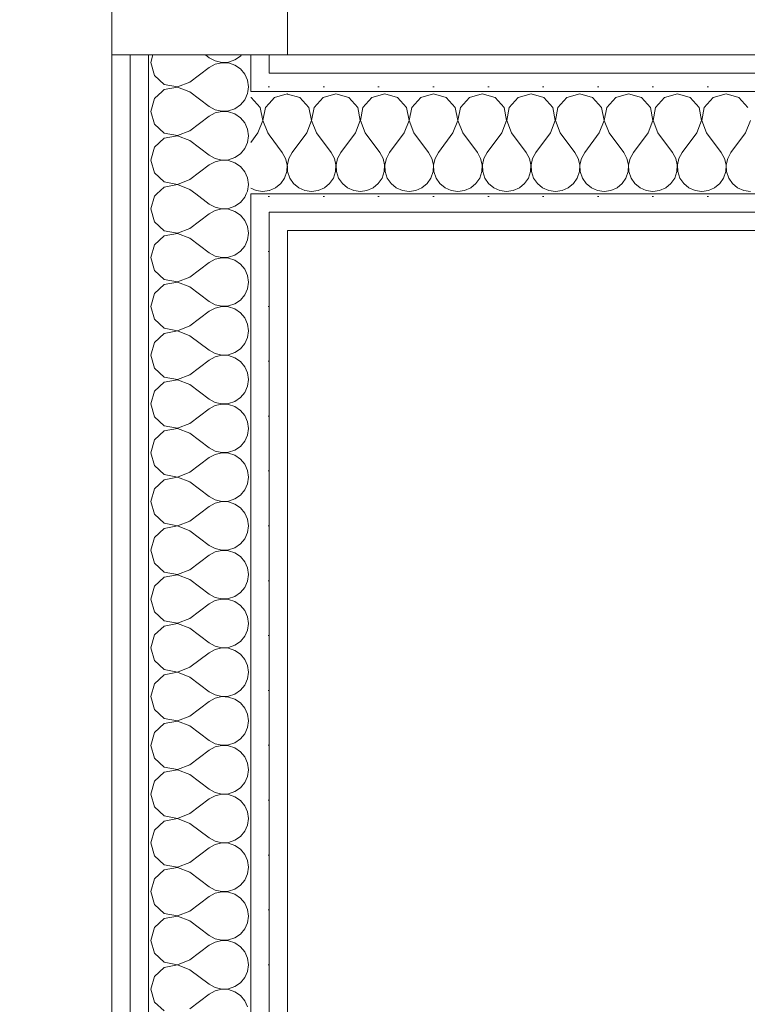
# Model space of a CAD drawing. Header units: millimetres. Extents: x -140780 to 266886, y -104422 to 233759.
# Tile 104 of 104: x 221267 to 221764, y 117273 to 117946. Entities that reach past the tile are written whole.
import ezdxf

# ---------------------------------------------------------------- set-up
doc = ezdxf.new("R2010")
doc.units = ezdxf.units.MM
doc.header["$MEASUREMENT"] = 0
doc.layers.add('ROZBUDOWA_NOWE_DZIAŁOWE', color=7, linetype='Continuous')
for name, color, linetype, lineweight, true_color in [('ROZBUDOWA_NOWE_DZIAŁOWE_Nr_pióra__24', 7, 'Continuous', 15, 0x029e21), ('ROZBUDOWA_NOWE_DZIAŁOWE_Nr_pióra__4', 7, 'Continuous', 13, 0x029e21), ('ROZBUDOWA_NOWE_DZIAŁOWE_Nr_pióra__67', 7, 'Continuous', 13, 0x6a6a6a)]:
    doc.layers.add(name, color=color, linetype=linetype, lineweight=lineweight, true_color=true_color)
doc.layers.add('ROZBUDOWA_NOWE_DZIAŁOWE_Nr_pióra__47', color=7, linetype='Continuous', lineweight=15)
doc.layers.add('STREFA_NOWE_POM_Nr_pióra__121', color=255, linetype='Continuous', lineweight=0)
pattern_1 = [(0, (0, 0), (0, 37.5), [0, -37.5])]

# ---------------------------------------------------------------- blocks, each defined once
blk = doc.blocks.new('*X445')
at = {"layer": 'ROZBUDOWA_NOWE_DZIAŁOWE_Nr_pióra__4', "linetype": 'Continuous'}
for p, q in [((221450, 117895.22), (221441.24, 117892.73)), ((221450.11, 117895.19), (221450, 117895.22)), ((221441.24, 117892.73), (221437.61, 117888.77)), ((221437.61, 117867.29), (221446.67, 117855.22)), ((221448.89, 117851.2), (221446.67, 117855.22)), ((221449.93, 117846.72), (221448.89, 117851.2)), ((221449.71, 117842.13), (221449.93, 117846.72)), ((221450.11, 117846.92), (221450.07, 117846.72)), ((221450.07, 117846.72), (221450.11, 117845.75)), ((221448.24, 117837.77), (221449.71, 117842.13)), ((221442.1, 117831.05), (221445.64, 117833.98)), ((221445.64, 117833.98), (221448.24, 117837.77)), ((221437.61, 117829.15), (221437.89, 117829.19)), ((221437.89, 117829.19), (221442.1, 117831.05))]:
    blk.add_line(p, q, dxfattribs=at)
blk = doc.blocks.new('*X446')
at = {"layer": 'ROZBUDOWA_NOWE_DZIAŁOWE_Nr_pióra__4', "linetype": 'Continuous'}
for p, q in [((221425.43, 117892.73), (221425.11, 117892.82)), ((221431.57, 117886.01), (221425.43, 117892.73)), ((221437.61, 117888.77), (221435.09, 117886.01)), ((221433.27, 117877.06), (221431.57, 117886.01)), ((221435.09, 117886.01), (221433.4, 117877.06)), ((221430, 117868.56), (221433.27, 117877.06)), ((221433.4, 117877.06), (221436.67, 117868.56)), ((221430, 117868.56), (221425.11, 117862.04)), ((221436.67, 117868.56), (221437.61, 117867.29)), ((221425.11, 117830.81), (221428.78, 117829.19)), ((221428.78, 117829.19), (221433.33, 117828.56)), ((221433.33, 117828.56), (221437.61, 117829.15))]:
    blk.add_line(p, q, dxfattribs=at)
blk = doc.blocks.new('*X448')
at = {"layer": 'ROZBUDOWA_NOWE_DZIAŁOWE_Nr_pióra__4', "linetype": 'Continuous'}
for p, q in [((221358.26, 117921.89), (221356.78, 117916.67)), ((221394.26, 117921.89), (221396.78, 117920)), ((221396.78, 117920), (221400.81, 117917.77)), ((221414.23, 117918.43), (221418.02, 117921.03)), ((221418.02, 117921.03), (221418.74, 117921.89)), ((221356.78, 117916.67), (221359.27, 117907.9)), ((221383.45, 117903.33), (221396.78, 117913.33)), ((221400.81, 117915.56), (221396.78, 117913.33)), ((221400.81, 117917.77), (221405.28, 117916.73)), ((221405.28, 117916.6), (221400.81, 117915.56)), ((221405.28, 117916.73), (221409.88, 117916.96)), ((221409.88, 117916.38), (221405.28, 117916.6)), ((221409.88, 117916.96), (221414.23, 117918.43)), ((221414.23, 117914.91), (221409.88, 117916.38)), ((221418.02, 117912.3), (221414.23, 117914.91)), ((221359.27, 117907.9), (221365.99, 117901.76)), ((221420.96, 117908.76), (221418.02, 117912.3)), ((221422.81, 117904.55), (221420.96, 117908.76)), ((221365.99, 117901.76), (221374.94, 117900.07)), ((221374.94, 117899.93), (221365.99, 117898.24)), ((221374.94, 117900.07), (221383.45, 117903.33)), ((221382.87, 117896.89), (221374.94, 117899.93)), ((221423.45, 117900), (221422.81, 117904.55)), ((221423.01, 117896.89), (221423.45, 117900)), ((221365.99, 117898.24), (221364.52, 117896.89))]:
    blk.add_line(p, q, dxfattribs=at)
blk = doc.blocks.new('*X449')
at = {"layer": 'ROZBUDOWA_NOWE_DZIAŁOWE_Nr_pióra__4', "linetype": 'Continuous'}
for p, q in [((221364.52, 117896.89), (221359.27, 117892.1)), ((221383.45, 117896.67), (221382.87, 117896.89)), ((221383.45, 117896.67), (221396.78, 117886.67)), ((221420.96, 117891.24), (221422.81, 117895.45)), ((221422.81, 117895.45), (221423.01, 117896.89)), ((221359.27, 117892.1), (221356.78, 117883.33)), ((221396.78, 117886.67), (221400.81, 117884.44)), ((221414.23, 117885.09), (221418.02, 117887.7)), ((221418.02, 117887.7), (221420.96, 117891.24)), ((221356.78, 117883.33), (221359.27, 117874.57)), ((221383.45, 117870), (221396.78, 117880)), ((221400.81, 117882.23), (221396.78, 117880)), ((221400.81, 117884.44), (221405.28, 117883.4)), ((221405.28, 117883.27), (221400.81, 117882.23)), ((221405.28, 117883.4), (221409.88, 117883.62)), ((221409.88, 117883.04), (221405.28, 117883.27)), ((221409.88, 117883.62), (221414.23, 117885.09)), ((221414.23, 117881.57), (221409.88, 117883.04)), ((221418.02, 117878.97), (221414.23, 117881.57)), ((221359.27, 117874.57), (221365.99, 117868.43)), ((221420.96, 117875.43), (221418.02, 117878.97)), ((221422.81, 117871.22), (221420.96, 117875.43)), ((221365.99, 117868.43), (221374.94, 117866.73)), ((221374.94, 117866.6), (221365.99, 117864.91)), ((221374.94, 117866.73), (221383.45, 117870)), ((221383.45, 117863.33), (221374.94, 117866.6)), ((221423.45, 117866.67), (221422.81, 117871.22)), ((221422.81, 117862.11), (221423.45, 117866.67)), ((221365.99, 117864.91), (221359.27, 117858.76)), ((221383.45, 117863.33), (221396.78, 117853.33)), ((221420.96, 117857.9), (221422.81, 117862.11)), ((221359.27, 117858.76), (221356.78, 117850)), ((221396.78, 117853.33), (221400.81, 117851.11)), ((221414.23, 117851.76), (221418.02, 117854.36)), ((221418.02, 117854.36), (221420.96, 117857.9)), ((221356.78, 117850), (221359.27, 117841.24)), ((221383.45, 117836.67), (221396.78, 117846.67)), ((221400.81, 117848.89), (221396.78, 117846.67)), ((221400.81, 117851.11), (221405.28, 117850.07)), ((221405.28, 117849.93), (221400.81, 117848.89)), ((221405.28, 117850.07), (221409.88, 117850.29)), ((221409.88, 117849.71), (221405.28, 117849.93)), ((221409.88, 117850.29), (221414.23, 117851.76)), ((221414.23, 117848.24), (221409.88, 117849.71)), ((221418.02, 117845.64), (221414.23, 117848.24)), ((221359.27, 117841.24), (221365.99, 117835.09)), ((221420.96, 117842.1), (221418.02, 117845.64)), ((221422.81, 117837.89), (221420.96, 117842.1)), ((221365.99, 117835.09), (221374.94, 117833.4)), ((221374.94, 117833.27), (221365.99, 117831.57)), ((221374.94, 117833.4), (221383.45, 117836.67)), ((221383.45, 117830), (221374.94, 117833.27)), ((221423.45, 117833.33), (221422.81, 117837.89)), ((221422.81, 117828.78), (221423.45, 117833.33)), ((221365.99, 117831.57), (221360.87, 117826.89)), ((221383.45, 117830), (221387.59, 117826.89)), ((221421.98, 117826.89), (221422.81, 117828.78))]:
    blk.add_line(p, q, dxfattribs=at)
blk = doc.blocks.new('*X450')
at = {"layer": 'ROZBUDOWA_NOWE_DZIAŁOWE_Nr_pióra__4', "linetype": 'Continuous'}
for p, q in [((221360.87, 117826.89), (221359.27, 117825.43)), ((221387.59, 117826.89), (221396.78, 117820)), ((221420.96, 117824.57), (221421.98, 117826.89)), ((221359.27, 117825.43), (221356.78, 117816.67)), ((221396.78, 117820), (221400.81, 117817.77)), ((221414.23, 117818.43), (221418.02, 117821.03)), ((221418.02, 117821.03), (221420.96, 117824.57)), ((221356.78, 117816.67), (221359.27, 117807.9)), ((221383.45, 117803.33), (221396.78, 117813.33)), ((221400.81, 117815.56), (221396.78, 117813.33)), ((221400.81, 117817.77), (221405.28, 117816.73)), ((221405.28, 117816.6), (221400.81, 117815.56)), ((221405.28, 117816.73), (221409.88, 117816.96)), ((221409.88, 117816.38), (221405.28, 117816.6)), ((221409.88, 117816.96), (221414.23, 117818.43)), ((221414.23, 117814.91), (221409.88, 117816.38)), ((221418.02, 117812.3), (221414.23, 117814.91)), ((221420.96, 117808.76), (221418.02, 117812.3)), ((221359.27, 117807.9), (221365.99, 117801.76)), ((221422.81, 117804.55), (221420.96, 117808.76)), ((221365.99, 117801.76), (221374.94, 117800.07)), ((221374.94, 117799.93), (221365.99, 117798.24)), ((221374.94, 117800.07), (221383.45, 117803.33)), ((221383.45, 117796.67), (221374.94, 117799.93)), ((221423.45, 117800), (221422.81, 117804.55)), ((221422.81, 117795.45), (221423.45, 117800)), ((221359.27, 117792.1), (221356.78, 117783.33)), ((221365.99, 117798.24), (221359.27, 117792.1)), ((221383.45, 117796.67), (221396.78, 117786.67)), ((221420.96, 117791.24), (221422.81, 117795.45)), ((221396.78, 117786.67), (221400.81, 117784.44)), ((221414.23, 117785.09), (221418.02, 117787.7)), ((221418.02, 117787.7), (221420.96, 117791.24)), ((221356.78, 117783.33), (221359.27, 117774.57)), ((221383.45, 117770), (221396.78, 117780)), ((221400.81, 117782.23), (221396.78, 117780)), ((221400.81, 117784.44), (221405.28, 117783.4)), ((221405.28, 117783.27), (221400.81, 117782.23)), ((221405.28, 117783.4), (221409.88, 117783.62)), ((221409.88, 117783.04), (221405.28, 117783.27)), ((221409.88, 117783.62), (221414.23, 117785.09)), ((221414.23, 117781.57), (221409.88, 117783.04)), ((221418.02, 117778.97), (221414.23, 117781.57)), ((221420.96, 117775.43), (221418.02, 117778.97)), ((221359.27, 117774.57), (221365.99, 117768.43)), ((221422.81, 117771.22), (221420.96, 117775.43)), ((221365.99, 117768.43), (221374.94, 117766.73)), ((221374.94, 117766.6), (221365.99, 117764.91)), ((221374.94, 117766.73), (221383.45, 117770)), ((221383.45, 117763.33), (221374.94, 117766.6)), ((221423.45, 117766.67), (221422.81, 117771.22)), ((221422.81, 117762.11), (221423.45, 117766.67)), ((221359.27, 117758.76), (221356.78, 117750)), ((221365.99, 117764.91), (221359.27, 117758.76)), ((221383.45, 117763.33), (221396.78, 117753.33)), ((221420.96, 117757.9), (221422.81, 117762.11)), ((221396.78, 117753.33), (221400.81, 117751.11)), ((221409.88, 117750.29), (221414.23, 117751.76)), ((221414.23, 117751.76), (221418.02, 117754.36)), ((221418.02, 117754.36), (221420.96, 117757.9)), ((221356.78, 117750), (221359.27, 117741.24)), ((221383.45, 117736.67), (221396.78, 117746.67)), ((221400.81, 117748.89), (221396.78, 117746.67)), ((221400.81, 117751.11), (221405.28, 117750.07)), ((221405.28, 117749.93), (221400.81, 117748.89)), ((221405.28, 117750.07), (221409.88, 117750.29)), ((221409.88, 117749.71), (221405.28, 117749.93)), ((221414.23, 117748.24), (221409.88, 117749.71)), ((221418.02, 117745.64), (221414.23, 117748.24)), ((221420.96, 117742.1), (221418.02, 117745.64)), ((221359.27, 117741.24), (221365.99, 117735.09)), ((221422.81, 117737.89), (221420.96, 117742.1)), ((221365.99, 117731.57), (221359.27, 117725.43)), ((221365.99, 117735.09), (221374.94, 117733.4)), ((221374.94, 117733.27), (221365.99, 117731.57)), ((221374.94, 117733.4), (221383.45, 117736.67)), ((221383.45, 117730), (221374.94, 117733.27)), ((221423.45, 117733.33), (221422.81, 117737.89)), ((221422.81, 117728.78), (221423.45, 117733.33)), ((221359.27, 117725.43), (221356.78, 117716.67)), ((221383.45, 117730), (221396.78, 117720)), ((221420.96, 117724.57), (221422.81, 117728.78)), ((221396.78, 117720), (221400.81, 117717.77)), ((221409.88, 117716.96), (221414.23, 117718.43)), ((221414.23, 117718.43), (221418.02, 117721.03)), ((221418.02, 117721.03), (221420.96, 117724.57)), ((221356.78, 117716.67), (221359.27, 117707.9)), ((221383.45, 117703.33), (221396.78, 117713.33)), ((221400.81, 117715.56), (221396.78, 117713.33)), ((221400.81, 117717.77), (221405.28, 117716.73)), ((221405.28, 117716.6), (221400.81, 117715.56)), ((221405.28, 117716.73), (221409.88, 117716.96)), ((221409.88, 117716.38), (221405.28, 117716.6)), ((221414.23, 117714.91), (221409.88, 117716.38)), ((221418.02, 117712.3), (221414.23, 117714.91)), ((221420.96, 117708.76), (221418.02, 117712.3)), ((221359.27, 117707.9), (221365.99, 117701.76)), ((221422.81, 117704.55), (221420.96, 117708.76)), ((221423.45, 117700), (221422.81, 117704.55)), ((221365.99, 117698.24), (221359.27, 117692.1)), ((221365.99, 117701.76), (221374.94, 117700.07)), ((221374.94, 117699.93), (221365.99, 117698.24)), ((221374.94, 117700.07), (221383.45, 117703.33)), ((221383.45, 117696.67), (221374.94, 117699.93)), ((221422.81, 117695.45), (221423.45, 117700)), ((221359.27, 117692.1), (221356.78, 117683.33)), ((221383.45, 117696.67), (221396.78, 117686.67)), ((221418.02, 117687.7), (221420.96, 117691.24)), ((221420.96, 117691.24), (221422.81, 117695.45)), ((221396.78, 117686.67), (221400.81, 117684.44)), ((221400.81, 117684.44), (221405.28, 117683.4)), ((221409.88, 117683.62), (221414.23, 117685.09)), ((221414.23, 117685.09), (221418.02, 117687.7)), ((221356.78, 117683.33), (221359.27, 117674.57)), ((221383.45, 117670), (221396.78, 117680)), ((221400.81, 117682.23), (221396.78, 117680)), ((221405.28, 117683.27), (221400.81, 117682.23)), ((221405.28, 117683.4), (221409.88, 117683.62)), ((221409.88, 117683.04), (221405.28, 117683.27)), ((221414.23, 117681.57), (221409.88, 117683.04)), ((221418.02, 117678.97), (221414.23, 117681.57)), ((221420.96, 117675.43), (221418.02, 117678.97)), ((221359.27, 117674.57), (221365.99, 117668.43)), ((221422.81, 117671.22), (221420.96, 117675.43)), ((221423.45, 117666.67), (221422.81, 117671.22)), ((221365.99, 117664.91), (221359.27, 117658.76)), ((221365.99, 117668.43), (221374.94, 117666.73)), ((221374.94, 117666.6), (221365.99, 117664.91)), ((221374.94, 117666.73), (221383.45, 117670)), ((221383.45, 117663.33), (221374.94, 117666.6)), ((221422.81, 117662.11), (221423.45, 117666.67)), ((221359.27, 117658.76), (221356.78, 117650)), ((221383.45, 117663.33), (221396.78, 117653.33)), ((221418.02, 117654.36), (221420.96, 117657.9)), ((221420.96, 117657.9), (221422.81, 117662.11)), ((221396.78, 117653.33), (221400.81, 117651.11)), ((221400.81, 117651.11), (221405.28, 117650.07)), ((221409.88, 117650.29), (221414.23, 117651.76)), ((221414.23, 117651.76), (221418.02, 117654.36)), ((221356.78, 117650), (221359.27, 117641.24)), ((221383.45, 117636.67), (221396.78, 117646.67)), ((221400.81, 117648.89), (221396.78, 117646.67)), ((221405.28, 117649.93), (221400.81, 117648.89)), ((221405.28, 117650.07), (221409.88, 117650.29)), ((221409.88, 117649.71), (221405.28, 117649.93)), ((221414.23, 117648.24), (221409.88, 117649.71)), ((221418.02, 117645.64), (221414.23, 117648.24)), ((221420.96, 117642.1), (221418.02, 117645.64)), ((221359.27, 117641.24), (221365.99, 117635.09)), ((221422.81, 117637.89), (221420.96, 117642.1)), ((221423.45, 117633.33), (221422.81, 117637.89)), ((221365.99, 117631.57), (221359.27, 117625.43)), ((221365.99, 117635.09), (221374.94, 117633.4)), ((221374.94, 117633.27), (221365.99, 117631.57)), ((221374.94, 117633.4), (221383.45, 117636.67)), ((221383.45, 117630), (221374.94, 117633.27)), ((221422.81, 117628.78), (221423.45, 117633.33)), ((221359.27, 117625.43), (221356.78, 117616.67)), ((221383.45, 117630), (221396.78, 117620)), ((221418.02, 117621.03), (221420.96, 117624.57)), ((221420.96, 117624.57), (221422.81, 117628.78)), ((221396.78, 117620), (221400.81, 117617.77)), ((221400.81, 117617.77), (221405.28, 117616.73)), ((221405.28, 117616.73), (221409.88, 117616.96)), ((221409.88, 117616.96), (221414.23, 117618.43)), ((221414.23, 117618.43), (221418.02, 117621.03)), ((221356.78, 117616.67), (221359.27, 117607.9)), ((221383.45, 117603.33), (221396.78, 117613.33)), ((221400.81, 117615.56), (221396.78, 117613.33)), ((221405.28, 117616.6), (221400.81, 117615.56)), ((221409.88, 117616.38), (221405.28, 117616.6)), ((221414.23, 117614.91), (221409.88, 117616.38)), ((221418.02, 117612.3), (221414.23, 117614.91)), ((221420.96, 117608.76), (221418.02, 117612.3)), ((221359.27, 117607.9), (221365.99, 117601.76)), ((221422.81, 117604.55), (221420.96, 117608.76)), ((221423.45, 117600), (221422.81, 117604.55)), ((221365.99, 117598.24), (221359.27, 117592.1)), ((221365.99, 117601.76), (221374.94, 117600.07)), ((221374.94, 117599.93), (221365.99, 117598.24)), ((221374.94, 117600.07), (221383.45, 117603.33)), ((221383.45, 117596.67), (221374.94, 117599.93)), ((221422.81, 117595.45), (221423.45, 117600)), ((221359.27, 117592.1), (221356.78, 117583.33)), ((221383.45, 117596.67), (221396.78, 117586.67)), ((221418.02, 117587.7), (221420.96, 117591.24)), ((221420.96, 117591.24), (221422.81, 117595.45)), ((221356.78, 117583.33), (221359.27, 117574.57)), ((221396.78, 117586.67), (221400.81, 117584.44)), ((221400.81, 117584.44), (221405.28, 117583.4)), ((221405.28, 117583.4), (221409.88, 117583.62)), ((221409.88, 117583.62), (221414.23, 117585.09)), ((221414.23, 117585.09), (221418.02, 117587.7)), ((221383.45, 117570), (221396.78, 117580)), ((221400.81, 117582.23), (221396.78, 117580)), ((221405.28, 117583.27), (221400.81, 117582.23)), ((221409.88, 117583.04), (221405.28, 117583.27)), ((221414.23, 117581.57), (221409.88, 117583.04)), ((221418.02, 117578.97), (221414.23, 117581.57)), ((221420.96, 117575.43), (221418.02, 117578.97)), ((221359.27, 117574.57), (221365.99, 117568.43)), ((221374.94, 117566.73), (221383.45, 117570)), ((221422.81, 117571.22), (221420.96, 117575.43)), ((221423.45, 117566.67), (221422.81, 117571.22)), ((221365.99, 117564.91), (221359.27, 117558.76)), ((221365.99, 117568.43), (221374.94, 117566.73)), ((221374.94, 117566.6), (221365.99, 117564.91)), ((221383.45, 117563.33), (221374.94, 117566.6)), ((221383.45, 117563.33), (221396.78, 117553.33)), ((221422.81, 117562.11), (221423.45, 117566.67)), ((221359.27, 117558.76), (221356.78, 117550)), ((221418.02, 117554.36), (221420.96, 117557.9)), ((221420.96, 117557.9), (221422.81, 117562.11)), ((221356.78, 117550), (221359.27, 117541.24)), ((221396.78, 117553.33), (221400.81, 117551.11)), ((221400.81, 117551.11), (221405.28, 117550.07)), ((221405.28, 117549.93), (221400.81, 117548.89)), ((221405.28, 117550.07), (221409.88, 117550.29)), ((221409.88, 117549.71), (221405.28, 117549.93)), ((221409.88, 117550.29), (221414.23, 117551.76)), ((221414.23, 117548.24), (221409.88, 117549.71)), ((221414.23, 117551.76), (221418.02, 117554.36)), ((221383.45, 117536.67), (221396.78, 117546.67)), ((221400.81, 117548.89), (221396.78, 117546.67)), ((221418.02, 117545.64), (221414.23, 117548.24)), ((221420.96, 117542.1), (221418.02, 117545.64)), ((221359.27, 117541.24), (221365.99, 117535.09)), ((221374.94, 117533.4), (221383.45, 117536.67)), ((221422.81, 117537.89), (221420.96, 117542.1)), ((221423.45, 117533.33), (221422.81, 117537.89)), ((221365.99, 117531.57), (221359.27, 117525.43)), ((221365.99, 117535.09), (221374.94, 117533.4)), ((221374.94, 117533.27), (221365.99, 117531.57)), ((221383.45, 117530), (221374.94, 117533.27)), ((221383.45, 117530), (221396.78, 117520)), ((221422.81, 117528.78), (221423.45, 117533.33)), ((221359.27, 117525.43), (221356.78, 117516.67)), ((221418.02, 117521.03), (221420.96, 117524.57)), ((221420.96, 117524.57), (221422.81, 117528.78)), ((221356.78, 117516.67), (221359.27, 117507.9)), ((221396.78, 117520), (221400.81, 117517.77)), ((221400.81, 117517.77), (221405.28, 117516.73)), ((221405.28, 117516.6), (221400.81, 117515.56)), ((221405.28, 117516.73), (221409.88, 117516.96)), ((221409.88, 117516.38), (221405.28, 117516.6)), ((221409.88, 117516.96), (221414.23, 117518.43)), ((221414.23, 117514.91), (221409.88, 117516.38)), ((221414.23, 117518.43), (221418.02, 117521.03)), ((221383.45, 117503.33), (221396.78, 117513.33)), ((221400.81, 117515.56), (221396.78, 117513.33)), ((221418.02, 117512.3), (221414.23, 117514.91)), ((221420.96, 117508.76), (221418.02, 117512.3)), ((221359.27, 117507.9), (221365.99, 117501.76)), ((221374.94, 117500.07), (221383.45, 117503.33)), ((221422.81, 117504.55), (221420.96, 117508.76)), ((221423.45, 117500), (221422.81, 117504.55)), ((221365.99, 117498.24), (221359.27, 117492.1)), ((221365.99, 117501.76), (221374.94, 117500.07)), ((221374.94, 117499.93), (221365.99, 117498.24)), ((221383.45, 117496.67), (221374.94, 117499.93)), ((221383.45, 117496.67), (221396.78, 117486.67)), ((221422.81, 117495.45), (221423.45, 117500)), ((221359.27, 117492.1), (221356.78, 117483.33)), ((221418.02, 117487.7), (221420.96, 117491.24)), ((221420.96, 117491.24), (221422.81, 117495.45)), ((221356.78, 117483.33), (221359.27, 117474.57)), ((221396.78, 117486.67), (221400.81, 117484.44)), ((221400.81, 117484.44), (221405.28, 117483.4)), ((221405.28, 117483.27), (221400.81, 117482.23)), ((221405.28, 117483.4), (221409.88, 117483.62)), ((221409.88, 117483.04), (221405.28, 117483.27)), ((221409.88, 117483.62), (221414.23, 117485.09)), ((221414.23, 117481.57), (221409.88, 117483.04)), ((221414.23, 117485.09), (221418.02, 117487.7)), ((221383.45, 117470), (221396.78, 117480)), ((221400.81, 117482.23), (221396.78, 117480)), ((221418.02, 117478.97), (221414.23, 117481.57)), ((221420.96, 117475.43), (221418.02, 117478.97)), ((221359.27, 117474.57), (221365.99, 117468.43)), ((221374.94, 117466.73), (221383.45, 117470)), ((221422.81, 117471.22), (221420.96, 117475.43)), ((221423.45, 117466.67), (221422.81, 117471.22)), ((221365.99, 117464.91), (221359.27, 117458.76)), ((221365.99, 117468.43), (221374.94, 117466.73)), ((221374.94, 117466.6), (221365.99, 117464.91)), ((221383.45, 117463.33), (221374.94, 117466.6)), ((221383.45, 117463.33), (221396.78, 117453.33)), ((221422.81, 117462.11), (221423.45, 117466.67)), ((221359.27, 117458.76), (221356.78, 117450)), ((221418.02, 117454.36), (221420.96, 117457.9)), ((221420.96, 117457.9), (221422.81, 117462.11)), ((221356.78, 117450), (221359.27, 117441.24)), ((221396.78, 117453.33), (221400.81, 117451.11)), ((221400.81, 117448.89), (221396.78, 117446.67)), ((221400.81, 117451.11), (221405.28, 117450.07)), ((221405.28, 117449.93), (221400.81, 117448.89)), ((221405.28, 117450.07), (221409.88, 117450.29)), ((221409.88, 117449.71), (221405.28, 117449.93)), ((221409.88, 117450.29), (221414.23, 117451.76)), ((221414.23, 117448.24), (221409.88, 117449.71)), ((221414.23, 117451.76), (221418.02, 117454.36)), ((221383.45, 117436.67), (221396.78, 117446.67)), ((221418.02, 117445.64), (221414.23, 117448.24)), ((221420.96, 117442.1), (221418.02, 117445.64)), ((221422.81, 117437.89), (221420.96, 117442.1)), ((221359.27, 117441.24), (221365.99, 117435.09)), ((221374.94, 117433.4), (221383.45, 117436.67)), ((221423.45, 117433.33), (221422.81, 117437.89)), ((221365.99, 117431.57), (221359.27, 117425.43)), ((221365.99, 117435.09), (221374.94, 117433.4)), ((221374.94, 117433.27), (221365.99, 117431.57)), ((221383.45, 117430), (221374.94, 117433.27)), ((221383.45, 117430), (221396.78, 117420)), ((221420.96, 117424.57), (221422.81, 117428.78)), ((221422.81, 117428.78), (221423.45, 117433.33)), ((221359.27, 117425.43), (221356.78, 117416.67)), ((221418.02, 117421.03), (221420.96, 117424.57)), ((221356.78, 117416.67), (221359.27, 117407.9)), ((221396.78, 117420), (221400.81, 117417.77)), ((221400.81, 117415.56), (221396.78, 117413.33)), ((221400.81, 117417.77), (221405.28, 117416.73)), ((221405.28, 117416.6), (221400.81, 117415.56)), ((221405.28, 117416.73), (221409.88, 117416.96)), ((221409.88, 117416.38), (221405.28, 117416.6)), ((221409.88, 117416.96), (221414.23, 117418.43)), ((221414.23, 117414.91), (221409.88, 117416.38)), ((221414.23, 117418.43), (221418.02, 117421.03)), ((221383.45, 117403.33), (221396.78, 117413.33)), ((221418.02, 117412.3), (221414.23, 117414.91)), ((221420.96, 117408.76), (221418.02, 117412.3)), ((221422.81, 117404.55), (221420.96, 117408.76)), ((221359.27, 117407.9), (221365.99, 117401.76)), ((221365.99, 117401.76), (221374.94, 117400.07)), ((221374.94, 117400.07), (221383.45, 117403.33)), ((221423.45, 117400), (221422.81, 117404.55)), ((221365.99, 117398.24), (221359.27, 117392.1)), ((221374.94, 117399.93), (221365.99, 117398.24)), ((221383.45, 117396.67), (221374.94, 117399.93)), ((221383.45, 117396.67), (221396.78, 117386.67)), ((221420.96, 117391.24), (221422.81, 117395.45)), ((221422.81, 117395.45), (221423.45, 117400)), ((221359.27, 117392.1), (221356.78, 117383.33)), ((221418.02, 117387.7), (221420.96, 117391.24)), ((221356.78, 117383.33), (221359.27, 117374.57)), ((221396.78, 117386.67), (221400.81, 117384.44)), ((221400.81, 117382.23), (221396.78, 117380)), ((221400.81, 117384.44), (221405.28, 117383.4)), ((221405.28, 117383.27), (221400.81, 117382.23)), ((221405.28, 117383.4), (221409.88, 117383.62)), ((221409.88, 117383.04), (221405.28, 117383.27)), ((221409.88, 117383.62), (221414.23, 117385.09)), ((221414.23, 117381.57), (221409.88, 117383.04)), ((221414.23, 117385.09), (221418.02, 117387.7)), ((221418.02, 117378.97), (221414.23, 117381.57)), ((221383.45, 117370), (221396.78, 117380)), ((221420.96, 117375.43), (221418.02, 117378.97)), ((221422.81, 117371.22), (221420.96, 117375.43)), ((221359.27, 117374.57), (221365.99, 117368.43)), ((221365.99, 117368.43), (221374.94, 117366.73)), ((221374.94, 117366.73), (221383.45, 117370)), ((221423.45, 117366.67), (221422.81, 117371.22)), ((221365.99, 117364.91), (221359.27, 117358.76)), ((221374.94, 117366.6), (221365.99, 117364.91)), ((221383.45, 117363.33), (221374.94, 117366.6)), ((221383.45, 117363.33), (221396.78, 117353.33)), ((221420.96, 117357.9), (221422.81, 117362.11)), ((221422.81, 117362.11), (221423.45, 117366.67)), ((221359.27, 117358.76), (221356.78, 117350)), ((221418.02, 117354.36), (221420.96, 117357.9)), ((221356.78, 117350), (221359.27, 117341.24)), ((221396.78, 117353.33), (221400.81, 117351.11)), ((221400.81, 117348.89), (221396.78, 117346.67)), ((221400.81, 117351.11), (221405.28, 117350.07)), ((221405.28, 117349.93), (221400.81, 117348.89)), ((221405.28, 117350.07), (221409.88, 117350.29)), ((221409.88, 117349.71), (221405.28, 117349.93)), ((221409.88, 117350.29), (221414.23, 117351.76)), ((221414.23, 117348.24), (221409.88, 117349.71)), ((221414.23, 117351.76), (221418.02, 117354.36)), ((221418.02, 117345.64), (221414.23, 117348.24)), ((221359.27, 117341.24), (221365.99, 117335.09)), ((221383.45, 117336.67), (221396.78, 117346.67)), ((221420.96, 117342.1), (221418.02, 117345.64)), ((221422.81, 117337.89), (221420.96, 117342.1)), ((221365.99, 117335.09), (221374.94, 117333.4)), ((221374.94, 117333.4), (221383.45, 117336.67)), ((221423.45, 117333.33), (221422.81, 117337.89)), ((221365.99, 117331.57), (221359.27, 117325.43)), ((221374.94, 117333.27), (221365.99, 117331.57)), ((221383.45, 117330), (221374.94, 117333.27)), ((221383.45, 117330), (221396.78, 117320)), ((221420.96, 117324.57), (221422.81, 117328.78)), ((221422.81, 117328.78), (221423.45, 117333.33)), ((221359.27, 117325.43), (221356.78, 117316.67)), ((221414.23, 117318.43), (221418.02, 117321.03)), ((221418.02, 117321.03), (221420.96, 117324.57)), ((221356.78, 117316.67), (221359.27, 117307.9)), ((221396.78, 117320), (221400.81, 117317.77)), ((221400.81, 117315.56), (221396.78, 117313.33)), ((221400.81, 117317.77), (221405.28, 117316.73)), ((221405.28, 117316.6), (221400.81, 117315.56)), ((221405.28, 117316.73), (221409.88, 117316.96)), ((221409.88, 117316.38), (221405.28, 117316.6)), ((221409.88, 117316.96), (221414.23, 117318.43)), ((221414.23, 117314.91), (221409.88, 117316.38)), ((221418.02, 117312.3), (221414.23, 117314.91)), ((221359.27, 117307.9), (221365.99, 117301.76)), ((221383.45, 117303.33), (221396.78, 117313.33)), ((221420.96, 117308.76), (221418.02, 117312.3)), ((221422.81, 117304.55), (221420.96, 117308.76)), ((221365.99, 117301.76), (221374.94, 117300.07)), ((221374.94, 117300.07), (221383.45, 117303.33)), ((221423.45, 117300), (221422.81, 117304.55)), ((221365.99, 117298.24), (221359.27, 117292.1)), ((221374.94, 117299.93), (221365.99, 117298.24)), ((221383.45, 117296.67), (221374.94, 117299.93)), ((221383.45, 117296.67), (221396.78, 117286.67)), ((221420.96, 117291.24), (221422.81, 117295.45)), ((221422.81, 117295.45), (221423.45, 117300)), ((221359.27, 117292.1), (221356.78, 117283.33)), ((221414.23, 117285.09), (221418.02, 117287.7)), ((221418.02, 117287.7), (221420.96, 117291.24)), ((221356.78, 117283.33), (221359.27, 117274.57)), ((221396.78, 117286.67), (221400.81, 117284.44)), ((221400.81, 117282.23), (221396.78, 117280)), ((221400.81, 117284.44), (221405.28, 117283.4)), ((221405.28, 117283.27), (221400.81, 117282.23)), ((221405.28, 117283.4), (221409.88, 117283.62)), ((221409.88, 117283.04), (221405.28, 117283.27)), ((221409.88, 117283.62), (221414.23, 117285.09)), ((221414.23, 117281.57), (221409.88, 117283.04)), ((221418.02, 117278.97), (221414.23, 117281.57)), ((221359.27, 117274.57), (221365.99, 117268.43)), ((221383.45, 117270), (221396.78, 117280)), ((221420.96, 117275.43), (221418.02, 117278.97)), ((221422.81, 117271.22), (221420.96, 117275.43))]:
    blk.add_line(p, q, dxfattribs=at)
blk = doc.blocks.new('Ściana_120', base_point=(221330.11, 116604.73))
at = {"layer": 'ROZBUDOWA_NOWE_DZIAŁOWE_Nr_pióra__24', "linetype": 'Continuous'}
h = blk.add_hatch(dxfattribs=at)
h.set_pattern_fill('Gips', color=256, style=0, pattern_type=2)
h.set_pattern_definition(pattern_1)
h.paths.add_polyline_path([(221330.11, 116604.73), (221342.61, 116604.73), (221342.61, 117921.89), (221330.11, 117921.89)])
h = blk.add_hatch(dxfattribs=at)
h.set_pattern_fill('Gips', color=256, style=0, pattern_type=2)
h.set_pattern_definition(pattern_1)
h.paths.add_polyline_path([(221342.61, 116604.73), (221355.11, 116604.73), (221355.11, 117921.89), (221342.61, 117921.89)])
h = blk.add_hatch(dxfattribs=at)
h.set_pattern_fill('Gips', color=256, style=0, pattern_type=2)
h.set_pattern_definition(pattern_1)
h.paths.add_polyline_path([(221425.11, 117909.39), (221437.61, 117909.39), (221437.61, 117921.89), (221425.11, 117921.89)])
h = blk.add_hatch(dxfattribs=at)
h.set_pattern_fill('Gips', color=256, style=0, pattern_type=2)
h.set_pattern_definition(pattern_1)
h.paths.add_polyline_path([(221450.11, 117909.39), (221450.11, 117921.89), (221437.61, 117921.89), (221437.61, 117909.39)])
h = blk.add_hatch(dxfattribs=at)
h.set_pattern_fill('Gips', color=256, style=0, pattern_type=2)
h.set_pattern_definition(pattern_1)
h.paths.add_polyline_path([(221437.61, 117896.89), (221437.61, 117909.39), (221425.11, 117909.39), (221425.11, 117896.89)])
h = blk.add_hatch(dxfattribs=at)
h.set_pattern_fill('Gips', color=256, style=0, pattern_type=2)
h.set_pattern_definition(pattern_1)
h.paths.add_polyline_path([(221450.11, 117896.89), (221450.11, 117909.39), (221437.61, 117909.39), (221437.61, 117896.89)])
h = blk.add_hatch(dxfattribs=at)
h.set_pattern_fill('Gips', color=256, style=0, pattern_type=2)
h.set_pattern_definition(pattern_1)
h.paths.add_polyline_path([(221437.61, 117814.39), (221437.61, 117826.89), (221425.11, 117826.89), (221425.11, 117814.39)])
h = blk.add_hatch(dxfattribs=at)
h.set_pattern_fill('Gips', color=256, style=0, pattern_type=2)
h.set_pattern_definition(pattern_1)
h.paths.add_polyline_path([(221450.11, 117814.39), (221450.11, 117826.89), (221437.61, 117826.89), (221437.61, 117814.39)])
h = blk.add_hatch(dxfattribs=at)
h.set_pattern_fill('Gips', color=256, style=0, pattern_type=2)
h.set_pattern_definition(pattern_1)
h.paths.add_polyline_path([(221425.11, 117814.39), (221425.11, 116604.73), (221437.61, 116604.73), (221437.61, 117814.39)])
h = blk.add_hatch(dxfattribs=at)
h.set_pattern_fill('Gips', color=256, style=0, pattern_type=2)
h.set_pattern_definition(pattern_1)
h.paths.add_polyline_path([(221450.11, 117801.89), (221450.11, 117814.39), (221437.61, 117814.39), (221437.61, 117801.89)])
h = blk.add_hatch(dxfattribs=at)
h.set_pattern_fill('Gips', color=256, style=0, pattern_type=2)
h.set_pattern_definition(pattern_1)
h.paths.add_polyline_path([(221437.61, 117801.89), (221437.61, 116604.73), (221450.11, 116604.73), (221450.11, 117801.89)])
at = {"layer": 'ROZBUDOWA_NOWE_DZIAŁOWE_Nr_pióra__47', "linetype": 'Continuous'}
for p, q in [((221342.61, 117921.89), (221330.11, 117921.89)), ((221355.11, 117921.89), (221342.61, 117921.89)), ((221425.11, 117921.89), (221355.11, 117921.89)), ((221437.61, 117921.89), (221425.11, 117921.89)), ((221450.11, 117921.89), (221437.61, 117921.89))]:
    blk.add_line(p, q, dxfattribs=at)
at = {"layer": 'ROZBUDOWA_NOWE_DZIAŁOWE_Nr_pióra__47', "linetype": 'Continuous', "flags": 128}
for points in [[(221330.11, 117921.89), (221330.11, 116604.73)], [(221450.11, 116604.73), (221450.11, 117801.89)]]:
    blk.add_lwpolyline(points, dxfattribs=at)
at = {"layer": 'ROZBUDOWA_NOWE_DZIAŁOWE_Nr_pióra__67', "linetype": 'Continuous'}
for p, q in [((221342.61, 117921.89), (221342.61, 116604.73)), ((221355.11, 117921.89), (221355.11, 117896.89)), ((221425.11, 117896.89), (221425.11, 117921.89)), ((221437.61, 117909.39), (221437.61, 117921.89)), ((221450.11, 117909.39), (221437.61, 117909.39)), ((221355.11, 117896.89), (221355.11, 117826.89)), ((221437.61, 117896.89), (221425.11, 117896.89)), ((221450.11, 117896.89), (221437.61, 117896.89)), ((221355.11, 117826.89), (221355.11, 116604.73)), ((221425.11, 117826.89), (221437.61, 117826.89)), ((221425.11, 116604.73), (221425.11, 117826.89)), ((221437.61, 117826.89), (221450.11, 117826.89)), ((221437.61, 117814.39), (221450.11, 117814.39)), ((221437.61, 116604.73), (221437.61, 117814.39))]:
    blk.add_line(p, q, dxfattribs=at)
at = {"layer": 'ROZBUDOWA_NOWE_DZIAŁOWE'}
for name in ['*X448', '*X449', '*X445', '*X446', '*X450']:
    blk.add_blockref(name, (0, 0), dxfattribs=at)
blk = doc.blocks.new('*X463')
at = {"layer": 'ROZBUDOWA_NOWE_DZIAŁOWE_Nr_pióra__4', "linetype": 'Continuous'}
for p, q in [((221458.76, 117892.73), (221450.11, 117895.19)), ((221483.33, 117895.22), (221474.57, 117892.73)), ((221492.1, 117892.73), (221483.33, 117895.22)), ((221516.67, 117895.22), (221507.9, 117892.73)), ((221525.43, 117892.73), (221516.67, 117895.22)), ((221550, 117895.22), (221541.24, 117892.73)), ((221558.76, 117892.73), (221550, 117895.22)), ((221583.33, 117895.22), (221574.57, 117892.73)), ((221592.1, 117892.73), (221583.33, 117895.22)), ((221616.67, 117895.22), (221607.9, 117892.73)), ((221625.43, 117892.73), (221616.67, 117895.22)), ((221650, 117895.22), (221641.24, 117892.73)), ((221658.76, 117892.73), (221650, 117895.22)), ((221683.33, 117895.22), (221674.57, 117892.73)), ((221692.1, 117892.73), (221683.33, 117895.22)), ((221716.67, 117895.22), (221707.9, 117892.73)), ((221725.43, 117892.73), (221716.67, 117895.22)), ((221750, 117895.22), (221741.24, 117892.73)), ((221758.76, 117892.73), (221750, 117895.22)), ((221464.91, 117886.01), (221458.76, 117892.73)), ((221474.57, 117892.73), (221468.43, 117886.01)), ((221498.24, 117886.01), (221492.1, 117892.73)), ((221507.9, 117892.73), (221501.76, 117886.01)), ((221531.57, 117886.01), (221525.43, 117892.73)), ((221541.24, 117892.73), (221535.09, 117886.01)), ((221564.91, 117886.01), (221558.76, 117892.73)), ((221574.57, 117892.73), (221568.43, 117886.01)), ((221598.24, 117886.01), (221592.1, 117892.73)), ((221607.9, 117892.73), (221601.76, 117886.01)), ((221631.57, 117886.01), (221625.43, 117892.73)), ((221641.24, 117892.73), (221635.09, 117886.01)), ((221664.91, 117886.01), (221658.76, 117892.73)), ((221674.57, 117892.73), (221668.43, 117886.01)), ((221698.24, 117886.01), (221692.1, 117892.73)), ((221707.9, 117892.73), (221701.76, 117886.01)), ((221731.57, 117886.01), (221725.43, 117892.73)), ((221741.24, 117892.73), (221735.09, 117886.01)), ((221764.91, 117886.01), (221758.76, 117892.73)), ((221466.6, 117877.06), (221464.91, 117886.01)), ((221468.43, 117886.01), (221466.73, 117877.06)), ((221499.93, 117877.06), (221498.24, 117886.01)), ((221501.76, 117886.01), (221500.07, 117877.06)), ((221533.27, 117877.06), (221531.57, 117886.01)), ((221535.09, 117886.01), (221533.4, 117877.06)), ((221566.6, 117877.06), (221564.91, 117886.01)), ((221568.43, 117886.01), (221566.73, 117877.06)), ((221599.93, 117877.06), (221598.24, 117886.01)), ((221601.76, 117886.01), (221600.07, 117877.06)), ((221633.27, 117877.06), (221631.57, 117886.01)), ((221635.09, 117886.01), (221633.4, 117877.06)), ((221666.6, 117877.06), (221664.91, 117886.01)), ((221668.43, 117886.01), (221666.73, 117877.06)), ((221699.93, 117877.06), (221698.24, 117886.01)), ((221701.76, 117886.01), (221700.07, 117877.06)), ((221733.27, 117877.06), (221731.57, 117886.01)), ((221735.09, 117886.01), (221733.4, 117877.06)), ((221463.33, 117868.56), (221466.6, 117877.06)), ((221466.73, 117877.06), (221470, 117868.56)), ((221496.67, 117868.56), (221499.93, 117877.06)), ((221500.07, 117877.06), (221503.33, 117868.56)), ((221530, 117868.56), (221533.27, 117877.06)), ((221533.4, 117877.06), (221536.67, 117868.56)), ((221563.33, 117868.56), (221566.6, 117877.06)), ((221566.73, 117877.06), (221570, 117868.56)), ((221596.67, 117868.56), (221599.93, 117877.06)), ((221600.07, 117877.06), (221603.33, 117868.56)), ((221630, 117868.56), (221633.27, 117877.06)), ((221633.4, 117877.06), (221636.67, 117868.56)), ((221663.33, 117868.56), (221666.6, 117877.06)), ((221666.73, 117877.06), (221670, 117868.56)), ((221696.67, 117868.56), (221699.93, 117877.06)), ((221700.07, 117877.06), (221703.33, 117868.56)), ((221730, 117868.56), (221733.27, 117877.06)), ((221733.4, 117877.06), (221736.67, 117868.56)), ((221763.33, 117868.56), (221766.6, 117877.06)), ((221463.33, 117868.56), (221453.33, 117855.22)), ((221470, 117868.56), (221480, 117855.22)), ((221496.67, 117868.56), (221486.67, 117855.22)), ((221503.33, 117868.56), (221513.33, 117855.22)), ((221530, 117868.56), (221520, 117855.22)), ((221536.67, 117868.56), (221546.67, 117855.22)), ((221563.33, 117868.56), (221553.33, 117855.22)), ((221570, 117868.56), (221580, 117855.22)), ((221596.67, 117868.56), (221586.67, 117855.22)), ((221603.33, 117868.56), (221613.33, 117855.22)), ((221630, 117868.56), (221620, 117855.22)), ((221636.67, 117868.56), (221646.67, 117855.22)), ((221663.33, 117868.56), (221653.33, 117855.22)), ((221670, 117868.56), (221680, 117855.22)), ((221696.67, 117868.56), (221686.67, 117855.22)), ((221703.33, 117868.56), (221713.33, 117855.22)), ((221730, 117868.56), (221720, 117855.22)), ((221736.67, 117868.56), (221746.67, 117855.22)), ((221763.33, 117868.56), (221753.33, 117855.22)), ((221453.33, 117855.22), (221451.11, 117851.2)), ((221482.23, 117851.2), (221480, 117855.22)), ((221486.67, 117855.22), (221484.44, 117851.2)), ((221515.56, 117851.2), (221513.33, 117855.22)), ((221520, 117855.22), (221517.77, 117851.2)), ((221548.89, 117851.2), (221546.67, 117855.22)), ((221553.33, 117855.22), (221551.11, 117851.2)), ((221582.23, 117851.2), (221580, 117855.22)), ((221586.67, 117855.22), (221584.44, 117851.2)), ((221615.56, 117851.2), (221613.33, 117855.22)), ((221620, 117855.22), (221617.77, 117851.2)), ((221648.89, 117851.2), (221646.67, 117855.22)), ((221653.33, 117855.22), (221651.11, 117851.2)), ((221682.23, 117851.2), (221680, 117855.22)), ((221686.67, 117855.22), (221684.44, 117851.2)), ((221715.56, 117851.2), (221713.33, 117855.22)), ((221720, 117855.22), (221717.77, 117851.2)), ((221748.89, 117851.2), (221746.67, 117855.22)), ((221753.33, 117855.22), (221751.11, 117851.2)), ((221451.11, 117851.2), (221450.11, 117846.92)), ((221483.27, 117846.72), (221482.23, 117851.2)), ((221483.04, 117842.13), (221483.27, 117846.72)), ((221484.44, 117851.2), (221483.4, 117846.72)), ((221483.4, 117846.72), (221483.62, 117842.13)), ((221516.6, 117846.72), (221515.56, 117851.2)), ((221516.38, 117842.13), (221516.6, 117846.72)), ((221517.77, 117851.2), (221516.73, 117846.72)), ((221516.73, 117846.72), (221516.96, 117842.13)), ((221549.93, 117846.72), (221548.89, 117851.2)), ((221549.71, 117842.13), (221549.93, 117846.72)), ((221551.11, 117851.2), (221550.07, 117846.72)), ((221550.07, 117846.72), (221550.29, 117842.13)), ((221583.27, 117846.72), (221582.23, 117851.2)), ((221583.04, 117842.13), (221583.27, 117846.72)), ((221584.44, 117851.2), (221583.4, 117846.72)), ((221583.4, 117846.72), (221583.62, 117842.13)), ((221616.6, 117846.72), (221615.56, 117851.2)), ((221616.38, 117842.13), (221616.6, 117846.72)), ((221617.77, 117851.2), (221616.73, 117846.72)), ((221616.73, 117846.72), (221616.96, 117842.13)), ((221649.93, 117846.72), (221648.89, 117851.2)), ((221649.71, 117842.13), (221649.93, 117846.72)), ((221651.11, 117851.2), (221650.07, 117846.72)), ((221650.07, 117846.72), (221650.29, 117842.13)), ((221683.27, 117846.72), (221682.23, 117851.2)), ((221683.04, 117842.13), (221683.27, 117846.72)), ((221684.44, 117851.2), (221683.4, 117846.72)), ((221683.4, 117846.72), (221683.62, 117842.13)), ((221716.6, 117846.72), (221715.56, 117851.2)), ((221716.38, 117842.13), (221716.6, 117846.72)), ((221717.77, 117851.2), (221716.73, 117846.72)), ((221716.73, 117846.72), (221716.96, 117842.13)), ((221749.93, 117846.72), (221748.89, 117851.2)), ((221749.71, 117842.13), (221749.93, 117846.72)), ((221751.11, 117851.2), (221750.07, 117846.72)), ((221750.07, 117846.72), (221750.29, 117842.13)), ((221450.11, 117845.75), (221450.29, 117842.13)), ((221450.29, 117842.13), (221451.76, 117837.77)), ((221481.57, 117837.77), (221483.04, 117842.13)), ((221483.62, 117842.13), (221485.09, 117837.77)), ((221514.91, 117837.77), (221516.38, 117842.13)), ((221516.96, 117842.13), (221518.43, 117837.77)), ((221548.24, 117837.77), (221549.71, 117842.13)), ((221550.29, 117842.13), (221551.76, 117837.77)), ((221581.57, 117837.77), (221583.04, 117842.13)), ((221583.62, 117842.13), (221585.09, 117837.77)), ((221614.91, 117837.77), (221616.38, 117842.13)), ((221616.96, 117842.13), (221618.43, 117837.77)), ((221648.24, 117837.77), (221649.71, 117842.13)), ((221650.29, 117842.13), (221651.76, 117837.77)), ((221681.57, 117837.77), (221683.04, 117842.13)), ((221683.62, 117842.13), (221685.09, 117837.77)), ((221714.91, 117837.77), (221716.38, 117842.13)), ((221716.96, 117842.13), (221718.43, 117837.77)), ((221748.24, 117837.77), (221749.71, 117842.13)), ((221750.29, 117842.13), (221751.76, 117837.77)), ((221451.76, 117837.77), (221454.36, 117833.98)), ((221454.36, 117833.98), (221457.9, 117831.05)), ((221475.43, 117831.05), (221478.97, 117833.98)), ((221478.97, 117833.98), (221481.57, 117837.77)), ((221485.09, 117837.77), (221487.7, 117833.98)), ((221487.7, 117833.98), (221491.24, 117831.05)), ((221508.76, 117831.05), (221512.3, 117833.98)), ((221512.3, 117833.98), (221514.91, 117837.77)), ((221518.43, 117837.77), (221521.03, 117833.98)), ((221521.03, 117833.98), (221524.57, 117831.05)), ((221542.1, 117831.05), (221545.64, 117833.98)), ((221545.64, 117833.98), (221548.24, 117837.77)), ((221551.76, 117837.77), (221554.36, 117833.98)), ((221554.36, 117833.98), (221557.9, 117831.05)), ((221575.43, 117831.05), (221578.97, 117833.98)), ((221578.97, 117833.98), (221581.57, 117837.77)), ((221585.09, 117837.77), (221587.7, 117833.98)), ((221587.7, 117833.98), (221591.24, 117831.05)), ((221608.76, 117831.05), (221612.3, 117833.98)), ((221612.3, 117833.98), (221614.91, 117837.77)), ((221618.43, 117837.77), (221621.03, 117833.98)), ((221621.03, 117833.98), (221624.57, 117831.05)), ((221642.1, 117831.05), (221645.64, 117833.98)), ((221645.64, 117833.98), (221648.24, 117837.77)), ((221651.76, 117837.77), (221654.36, 117833.98)), ((221654.36, 117833.98), (221657.9, 117831.05)), ((221675.43, 117831.05), (221678.97, 117833.98)), ((221678.97, 117833.98), (221681.57, 117837.77)), ((221685.09, 117837.77), (221687.7, 117833.98)), ((221687.7, 117833.98), (221691.24, 117831.05)), ((221708.76, 117831.05), (221712.3, 117833.98)), ((221712.3, 117833.98), (221714.91, 117837.77)), ((221718.43, 117837.77), (221721.03, 117833.98)), ((221721.03, 117833.98), (221724.57, 117831.05)), ((221742.1, 117831.05), (221745.64, 117833.98)), ((221745.64, 117833.98), (221748.24, 117837.77)), ((221751.76, 117837.77), (221754.36, 117833.98)), ((221754.36, 117833.98), (221757.9, 117831.05)), ((221457.9, 117831.05), (221462.11, 117829.19)), ((221462.11, 117829.19), (221466.67, 117828.56)), ((221466.67, 117828.56), (221471.22, 117829.19)), ((221471.22, 117829.19), (221475.43, 117831.05)), ((221491.24, 117831.05), (221495.45, 117829.19)), ((221495.45, 117829.19), (221500, 117828.56)), ((221500, 117828.56), (221504.55, 117829.19)), ((221504.55, 117829.19), (221508.76, 117831.05)), ((221524.57, 117831.05), (221528.78, 117829.19)), ((221528.78, 117829.19), (221533.33, 117828.56)), ((221533.33, 117828.56), (221537.89, 117829.19)), ((221537.89, 117829.19), (221542.1, 117831.05)), ((221557.9, 117831.05), (221562.11, 117829.19)), ((221562.11, 117829.19), (221566.67, 117828.56)), ((221566.67, 117828.56), (221571.22, 117829.19)), ((221571.22, 117829.19), (221575.43, 117831.05)), ((221591.24, 117831.05), (221595.45, 117829.19)), ((221595.45, 117829.19), (221600, 117828.56)), ((221600, 117828.56), (221604.55, 117829.19)), ((221604.55, 117829.19), (221608.76, 117831.05)), ((221624.57, 117831.05), (221628.78, 117829.19)), ((221628.78, 117829.19), (221633.33, 117828.56)), ((221633.33, 117828.56), (221637.89, 117829.19)), ((221637.89, 117829.19), (221642.1, 117831.05)), ((221657.9, 117831.05), (221662.11, 117829.19)), ((221662.11, 117829.19), (221666.67, 117828.56)), ((221666.67, 117828.56), (221671.22, 117829.19)), ((221671.22, 117829.19), (221675.43, 117831.05)), ((221691.24, 117831.05), (221695.45, 117829.19)), ((221695.45, 117829.19), (221700, 117828.56)), ((221700, 117828.56), (221704.55, 117829.19)), ((221704.55, 117829.19), (221708.76, 117831.05)), ((221724.57, 117831.05), (221728.78, 117829.19)), ((221728.78, 117829.19), (221733.33, 117828.56)), ((221733.33, 117828.56), (221737.89, 117829.19)), ((221737.89, 117829.19), (221742.1, 117831.05)), ((221757.9, 117831.05), (221762.11, 117829.19)), ((221762.11, 117829.19), (221766.67, 117828.56))]:
    blk.add_line(p, q, dxfattribs=at)
blk = doc.blocks.new('Ściana_122', base_point=(221330.11, 117921.89))
at = {"layer": 'ROZBUDOWA_NOWE_DZIAŁOWE_Nr_pióra__24', "linetype": 'Continuous'}
h = blk.add_hatch(dxfattribs=at)
h.set_pattern_fill('Gips', color=256, style=0, pattern_type=2)
h.set_pattern_definition(pattern_1)
h.paths.add_polyline_path([(221450.11, 117921.89), (221450.11, 117909.39), (222150.11, 117909.39), (222150.11, 117921.89)])
h = blk.add_hatch(dxfattribs=at)
h.set_pattern_fill('Gips', color=256, style=0, pattern_type=2)
h.set_pattern_definition(pattern_1)
h.paths.add_polyline_path([(221450.11, 117909.39), (221450.11, 117896.89), (222150.11, 117896.89), (222150.11, 117909.39)])
h = blk.add_hatch(dxfattribs=at)
h.set_pattern_fill('Gips', color=256, style=0, pattern_type=2)
h.set_pattern_definition(pattern_1)
h.paths.add_polyline_path([(221450.11, 117814.39), (222150.11, 117814.39), (222150.11, 117826.89), (221450.11, 117826.89)])
h = blk.add_hatch(dxfattribs=at)
h.set_pattern_fill('Gips', color=256, style=0, pattern_type=2)
h.set_pattern_definition(pattern_1)
h.paths.add_polyline_path([(222150.11, 117814.39), (221450.11, 117814.39), (221450.11, 117801.89), (222150.11, 117801.89)])
at = {"layer": 'ROZBUDOWA_NOWE_DZIAŁOWE_Nr_pióra__47', "linetype": 'Continuous', "flags": 128}
for points in [[(222150.11, 117921.89), (221450.11, 117921.89)], [(221450.11, 117801.89), (222150.11, 117801.89)]]:
    blk.add_lwpolyline(points, dxfattribs=at)
at = {"layer": 'ROZBUDOWA_NOWE_DZIAŁOWE_Nr_pióra__67', "linetype": 'Continuous'}
for p, q in [((222150.11, 117909.39), (221450.11, 117909.39)), ((222150.11, 117896.89), (221450.11, 117896.89)), ((221450.11, 117826.89), (222150.11, 117826.89)), ((221450.11, 117814.39), (222150.11, 117814.39))]:
    blk.add_line(p, q, dxfattribs=at)
at = {"layer": 'ROZBUDOWA_NOWE_DZIAŁOWE'}
blk.add_blockref('*X463', (0, 0), dxfattribs=at)

msp = doc.modelspace()

# ---------------------------------------------------------------- linework, layer by layer
at = {"layer": 'STREFA_NOWE_POM_Nr_pióra__121', "linetype": 'Continuous', "flags": 128}
for points in [[(216330.84, 115862.46), (216785.78, 115846.9), (216797.38, 115586.76), (220688.06, 115586.76), (220678.85, 116587.44), (221330.11, 116604.73), (221330.11, 121137.96), (216330.84, 121145.59)], [(224883.25, 117012.07), (230443.92, 117012.07), (230445.85, 120265.56), (224463.25, 120300.12), (224463.25, 121145.59), (221450.11, 121137.96), (221450.11, 117921.89), (224883.25, 117921.89)], [(224262.25, 117801.89), (221450.11, 117801.89), (221450.11, 116604.73), (221450.11, 115586.76), (224262.25, 115586.76)]]:
    msp.add_lwpolyline(points, close=True, dxfattribs=at)

# ---------------------------------------------------------------- block references
at = {"layer": 'ROZBUDOWA_NOWE_DZIAŁOWE'}
for name, p in [('Ściana_120', (221330.11, 116604.73)), ('Ściana_122', (221330.11, 117921.89))]:
    msp.add_blockref(name, p, dxfattribs=at)

doc.saveas('drawing.dxf')
